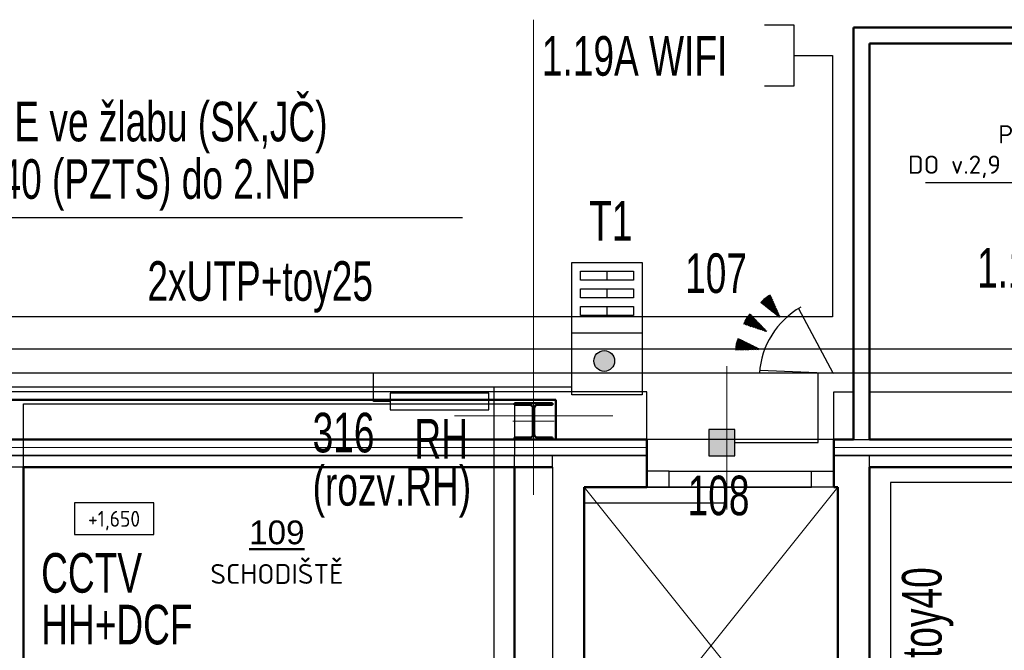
# Model space of a CAD drawing. Header units: millimetres. Extents: x -102634 to 407724, y -68883 to 155589.
# Tile 37 of 80: x 94200 to 100416, y 67478 to 71458. Entities that reach past the tile are written whole.
import ezdxf
from ezdxf.enums import TextEntityAlignment as Align
from ezdxf.lldxf.tags import DXFTag

# ---------------------------------------------------------------- set-up
doc = ezdxf.new("R2010")
doc.units = ezdxf.units.MM
doc.header["$LTSCALE"] = 20
for name, color, linetype in [('_CCTV', 6, 'Continuous'), ('_el.vrátný', 4, 'Continuous'), ('_EZS', 5, 'Continuous'), ('_hodiny', 1, 'Continuous'), ('_SK popis', 3, 'Continuous'), ('_strukturka', 3, 'Continuous'), ('_trasy', 34, 'Continuous')]:
    doc.layers.add(name, color=color, linetype=linetype)
for name, color, linetype, lineweight in [('CKDVERE_', 7, 'Continuous', 25), ('CKDVERE_OSY', 8, 'Continuous', 18), ('CKDVERE_PRAH', 7, 'Continuous', 25), ('CKDVERE_ZARUBNE_RAM', 7, 'Continuous', 25), ('CKIZOLACE', 7, 'Continuous', 18), ('CKPOPISM', 7, 'Continuous', 50), ('CKPOPISM_POPIS', 3, 'Continuous', 25), ('CKRASTR', 7, 'DASHDOT', 18), ('CKSCHODY_NADROVINOU', 7, 'DĚLICÍ', 25), ('CKSTENY_NADROVINOU', 7, 'DASHDOT', 25), ('CKSTENY_PODROVINOU', 7, 'Continuous', 25), ('CKSTENY_REZ', 7, 'Continuous', 50), ('CKTEXTY_MALE', 8, 'Continuous', 18), ('CSPROFILY_OSY', 9, 'DASHDOT', 18), ('CSPROFILY_REZY', 7, 'Continuous', 50), ('IN_C_TENKA', 7, 'Continuous', 18)]:
    doc.layers.add(name, color=color, linetype=linetype, lineweight=lineweight)
doc.layers.add('CKKOTY_VYS', color=8, linetype='Continuous', lineweight=25, plot=False)
doc.styles.add('Arial', font='arial.ttf', dxfattribs={"width": 0.8})
doc.styles.add('ISO', font='isocp.shx')
doc.styles.add('ROMANS', font='ic-romans.shx', dxfattribs={"width": 0.8})
doc.styles.get("Standard").update_dxf_attribs({"font": 'isocpeur.ttf'})
tags = doc.linetypes.add('DASHDOT', pattern=[25.4, 12.7, -6.35, 0, -6.35]).pattern_tags.tags
tags[10:11] = [DXFTag(74, 4), DXFTag(75, 0), DXFTag(340, '0'), DXFTag(46, 0.0), DXFTag(50, 0.0), DXFTag(44, 0.0), DXFTag(45, 0.0)]
tags[8:9] = [DXFTag(74, 4), DXFTag(75, 0), DXFTag(340, '0'), DXFTag(46, 0.0), DXFTag(50, 0.0), DXFTag(44, 0.0), DXFTag(45, 0.0)]
tags[6:7] = [DXFTag(74, 4), DXFTag(75, 0), DXFTag(340, '0'), DXFTag(46, 0.0), DXFTag(50, 0.0), DXFTag(44, 0.0), DXFTag(45, 0.0)]
tags[4:5] = [DXFTag(74, 4), DXFTag(75, 0), DXFTag(340, '0'), DXFTag(46, 0.0), DXFTag(50, 0.0), DXFTag(44, 0.0), DXFTag(45, 0.0)]
tags = doc.linetypes.add('DĚLICÍ', pattern=[31.75, 12.7, -6.35, 0, -6.35, 0, -6.35]).pattern_tags.tags
tags[14:15] = [DXFTag(74, 4), DXFTag(75, 0), DXFTag(340, '0'), DXFTag(46, 0.0), DXFTag(50, 0.0), DXFTag(44, 0.0), DXFTag(45, 0.0)]
tags[12:13] = [DXFTag(74, 4), DXFTag(75, 0), DXFTag(340, '0'), DXFTag(46, 0.0), DXFTag(50, 0.0), DXFTag(44, 0.0), DXFTag(45, 0.0)]
tags[10:11] = [DXFTag(74, 4), DXFTag(75, 0), DXFTag(340, '0'), DXFTag(46, 0.0), DXFTag(50, 0.0), DXFTag(44, 0.0), DXFTag(45, 0.0)]
tags[8:9] = [DXFTag(74, 4), DXFTag(75, 0), DXFTag(340, '0'), DXFTag(46, 0.0), DXFTag(50, 0.0), DXFTag(44, 0.0), DXFTag(45, 0.0)]
tags[6:7] = [DXFTag(74, 4), DXFTag(75, 0), DXFTag(340, '0'), DXFTag(46, 0.0), DXFTag(50, 0.0), DXFTag(44, 0.0), DXFTag(45, 0.0)]
tags[4:5] = [DXFTag(74, 4), DXFTag(75, 0), DXFTag(340, '0'), DXFTag(46, 0.0), DXFTag(50, 0.0), DXFTag(44, 0.0), DXFTag(45, 0.0)]
doc.linetypes.add('IZOLACE_POLYSTYREN_PENOVY', pattern='A,0.001,[228,CADKON.SHX,S=0.1,R=0,X=0,Y=0],-2', length=2.001)
doc.dimstyles.new('CADKON$7', dxfattribs={"dimscale": 100, "dimtxt": 2.5, "dimasz": 2.5, "dimexe": 1.8, "dimexo": 5, "dimgap": 0.6, "dimtad": 1, "dimrnd": 1, "dimtxsty": 'Standard', "dimblk1": 'OBLIQUE', "dimblk2": 'OBLIQUE', "dimsah": 1, "dimcen": 2.5, "dimadec": 1, "dimazin": 2, "dimtfac": 1, "dimtdec": 4, "dimtix": 1, "dimtmove": 0, "dimatfit": 3, "dimldrblk": 'DOTSMALL', "dimfxl": 5, "dimfxlon": 1, "dimtfill": 1, "dimtolj": 1, "dimarcsym": 0})

# ---------------------------------------------------------------- blocks, each defined once
blk = doc.blocks.new('magnet')
at = {"layer": '_EZS'}
blk.add_hatch(color=256, dxfattribs=at).paths.add_polyline_path([(0, -0.0825), (0.165, -0.0825), (0.165, 0.0825), (0, 0.0825)])
blk.add_hatch(color=256, dxfattribs=at).paths.add_polyline_path([(0, -0.0825), (0.165, -0.0825), (0.165, 0.0825), (0, 0.0825)])
blk.add_hatch(color=256, dxfattribs=at).paths.add_polyline_path([(0, -0.0825), (0.165, -0.0825), (0.165, 0.0825), (0, 0.0825)])
blk.add_lwpolyline([(0, -0.0825), (0.165, -0.0825), (0.165, 0.0825), (0, 0.0825)], close=True, dxfattribs=at)
blk.add_lwpolyline([(0, -0.0825), (0.165, -0.0825), (0.165, 0.0825), (0, 0.0825)], close=True, dxfattribs=at)
blk.add_lwpolyline([(0, -0.0825), (0.165, -0.0825), (0.165, 0.0825), (0, 0.0825)], close=True, dxfattribs=at)
blk = doc.blocks.new('PIR')
at = {"linetype": 'Continuous'}
for p, q in [((401.1, 229.2), (0, 0)), ((608.8, 186.7), (531.5, 158.6)), ((607, 190.2), (544.6, 167.5)), ((605.2, 193.6), (557.6, 176.2)), ((603.2, 196.9), (570.7, 185)), ((593.8, 130.2), (573.2, 186.7)), ((597.7, 130.6), (576.5, 189)), ((601.6, 131), (579.7, 191.1)), ((605.5, 131.5), (583, 193.4)), ((601.2, 200.2), (583.7, 193.9)), ((609.4, 131.9), (586.3, 195.5)), ((613.3, 132.2), (589.5, 197.8)), ((617.3, 132.7), (592.8, 200)), ((621.2, 133.1), (596, 202.2)), ((599.1, 203.5), (596.8, 202.7)), ((624, 136.4), (600.3, 201.4)), ((616.3, 169.2), (475.5, 117.9)), ((615, 172.7), (479.3, 123.3)), ((484.1, 118.7), (481.8, 125)), ((488, 119.2), (485.1, 127.2)), ((491.9, 119.6), (488.3, 129.4)), ((617.6, 165.5), (491.1, 119.5)), ((495.9, 120), (491.6, 131.7)), ((613.6, 176.3), (492.4, 132.2)), ((499.7, 120.4), (494.9, 133.8)), ((503.7, 120.8), (498.1, 136.1)), ((507.6, 121.2), (501.4, 138.2)), ((511.5, 121.6), (504.6, 140.5)), ((612.1, 179.8), (505.4, 141)), ((618.7, 161.8), (506.8, 121.2)), ((515.4, 122.1), (508, 142.7)), ((519.4, 122.4), (511.2, 144.8)), ((523.2, 122.9), (514.4, 147.1)), ((527.2, 123.3), (517.7, 149.3)), ((610.5, 183.3), (518.5, 149.8)), ((531.1, 123.7), (521, 151.5)), ((619.8, 158.2), (522.5, 122.8)), ((535, 124.1), (524.3, 153.7)), ((539, 124.5), (527.5, 155.9)), ((542.8, 124.9), (530.7, 158.1)), ((546.8, 125.3), (534.1, 160.3)), ((550.7, 125.7), (537.3, 162.5)), ((620.7, 154.5), (538.1, 124.4)), ((554.6, 126.1), (540.6, 164.7)), ((558.5, 126.6), (543.8, 166.9)), ((562.5, 127), (547.1, 169.1)), ((566.3, 127.3), (550.4, 171.3)), ((570.3, 127.8), (553.6, 173.5)), ((621.6, 150.7), (553.8, 126.1)), ((574.2, 128.2), (556.9, 175.7)), ((578.1, 128.6), (560.2, 178)), ((582, 129), (563.4, 180.1)), ((585.9, 129.4), (566.7, 182.3)), ((622.4, 146.9), (569.5, 127.7)), ((589.8, 129.8), (569.9, 184.5)), ((623.1, 143.1), (585.1, 129.3)), ((623.6, 139.3), (600.8, 131)), ((618, 164), (613.5, 176.5)), ((624.2, 135.4), (616.4, 132.6)), ((476.2, 118), (475.3, 120.6)), ((480.2, 118.4), (478.5, 122.8)), ((0, 0), (401.1, -229.2)), ((498.8, -1.6), (498.8, 1.3)), ((502.6, -2.5), (502.6, 2.2)), ((647.9, 2.4), (503.5, 2.4)), ((506.4, -3.5), (506.4, 3.2)), ((510.2, -4.5), (510.2, 4.1)), ((514.1, -5.4), (514.1, 5.1)), ((517.9, -6.4), (517.9, 6)), ((647.8, 6.2), (518.8, 6.2)), ((521.7, -7.3), (521.7, 7)), ((525.5, -8.3), (525.5, 8)), ((529.3, -9.2), (529.3, 8.9)), ((533.2, -10.2), (533.2, 9.9)), ((647.6, 10.1), (534.1, 10.1)), ((537, -11.1), (537, 10.8)), ((540.8, -12.1), (540.8, 11.8)), ((544.6, -13.1), (544.6, 12.7)), ((548.4, -14), (548.4, 13.7)), ((647.3, 13.9), (549.3, 13.9)), ((552.3, -15), (552.3, 14.6)), ((556.1, -15.9), (556.1, 15.6)), ((559.9, -16.9), (559.9, 16.6)), ((563.7, -17.8), (563.7, 17.5)), ((646.9, 17.7), (564.6, 17.7)), ((567.5, -18.8), (567.5, 18.5)), ((571.4, -19.7), (571.4, 19.4)), ((575.2, -20.7), (575.2, 20.4)), ((579, -21.6), (579, 21.3)), ((646.4, 21.5), (579.9, 21.5)), ((582.8, -22.6), (582.8, 22.3)), ((586.6, -23.6), (586.6, 23.2)), ((590.5, -24.5), (590.5, 24.2)), ((594.3, -25.5), (594.3, 25.1)), ((645.8, 25.3), (595.2, 25.3)), ((598.1, -26.4), (598.1, 26.1)), ((601.9, -27.4), (601.9, 27.1)), ((605.8, -28.3), (605.8, 28)), ((609.6, -29.3), (609.6, 29)), ((645.1, 29.2), (610.5, 29.2)), ((613.4, -30.2), (613.4, 29.9)), ((617.2, -31.2), (617.2, 30.9)), ((621, -32.2), (621, 31.8)), ((624.9, -33.1), (624.9, 32.8)), ((644.3, 33), (625.7, 33)), ((628.7, -34.1), (628.7, 33.7)), ((632.5, -35), (632.5, 34.7)), ((636.3, -36), (636.3, 35.7)), ((640.1, -36.9), (640.1, 36.6)), ((643.4, 36.8), (641, 36.8)), ((644, -34.8), (644, 34.4)), ((647.8, -6.8), (647.8, 6.4)), ((647.9, -1.4), (498, -1.4)), ((647.8, -5.2), (513.2, -5.2)), ((647.6, -9), (528.5, -9)), ((647.4, -12.9), (543.8, -12.9)), ((647, -16.7), (559.1, -16.7)), ((646.6, -20.5), (574.4, -20.5)), ((646.1, -24.3), (589.6, -24.3)), ((645.4, -28.1), (604.9, -28.1)), ((644.6, -32), (620.2, -32)), ((643.7, -35.8), (635.5, -35.8)), ((476.2, -118.3), (475.3, -121)), ((616.3, -169.5), (475.5, -118.2)), ((480.2, -118.7), (478.5, -123.2)), ((615, -173.1), (479.3, -123.7)), ((484.1, -119.1), (481.8, -125.4)), ((488, -119.5), (485.1, -127.6)), ((491.9, -120), (488.3, -129.8)), ((617.6, -165.9), (491.1, -119.8)), ((495.9, -120.3), (491.6, -132)), ((499.7, -120.8), (494.9, -134.2)), ((503.7, -121.2), (498.1, -136.4)), ((507.6, -121.5), (501.4, -138.6)), ((511.5, -122), (504.6, -140.8)), ((618.7, -162.2), (506.8, -121.5)), ((515.4, -122.4), (508, -143)), ((519.4, -122.8), (511.2, -145.2)), ((523.2, -123.2), (514.4, -147.4)), ((527.2, -123.6), (517.7, -149.6)), ((531.1, -124), (521, -151.9)), ((619.8, -158.5), (522.5, -123.1)), ((613.6, -176.6), (492.4, -132.5)), ((612.1, -180.2), (505.4, -141.3)), ((610.5, -183.6), (518.5, -150.1)), ((535, -124.4), (524.3, -154)), ((539, -124.9), (527.5, -156.2)), ((542.8, -125.2), (530.7, -158.4)), ((608.8, -187.1), (531.5, -159)), ((546.8, -125.7), (534.1, -160.6)), ((550.7, -126.1), (537.3, -162.9)), ((620.7, -154.8), (538.1, -124.8)), ((554.6, -126.5), (540.6, -165)), ((558.5, -126.9), (543.8, -167.3)), ((607, -190.5), (544.6, -167.8)), ((562.5, -127.3), (547.1, -169.5)), ((566.3, -127.7), (550.4, -171.7)), ((570.3, -128.1), (553.6, -173.9)), ((621.6, -151.1), (553.8, -126.4)), ((574.2, -128.5), (556.9, -176)), ((605.2, -193.9), (557.6, -176.6)), ((578.1, -128.9), (560.2, -178.3)), ((582, -129.4), (563.4, -180.5)), ((585.9, -129.8), (566.7, -182.7)), ((622.4, -147.3), (569.5, -128)), ((589.8, -130.1), (569.9, -184.9)), ((603.2, -197.2), (570.7, -185.4)), ((593.8, -130.6), (573.2, -187.1)), ((597.7, -131), (576.5, -189.3)), ((601.6, -131.4), (579.7, -191.5)), ((605.5, -131.8), (583, -193.7)), ((623.1, -143.5), (585.1, -129.7)), ((609.4, -132.2), (586.3, -195.9)), ((613.3, -132.6), (589.5, -198.1)), ((617.3, -133), (592.8, -200.3)), ((621.2, -133.5), (596, -202.5)), ((624, -136.8), (600.3, -201.8)), ((623.6, -139.6), (600.8, -131.3)), ((618, -164.3), (613.5, -176.8)), ((624.2, -135.7), (616.4, -132.9)), ((601.2, -200.6), (583.7, -194.2)), ((599.1, -203.9), (596.8, -203))]:
    blk.add_line(p, q, dxfattribs=at)
for centre, major_axis, start_param, end_param in [((-58.7, 1.3), (364.7, 364.7), 5.004228, 5.997081), ((472.4, 118), (-108.1, 108.1), 4.027836, 4.524277), ((495.1, -0.2), (108.1, 108.1), 5.249567, 5.746007), ((472.4, -118.4), (108.1, 108.1), 4.900501, 5.396942)]:
    blk.add_ellipse(centre, major_axis=major_axis, ratio=1, start_param=start_param, end_param=end_param, dxfattribs=at)
blk = doc.blocks.new('*U632')
at = {"color": 0, "linetype": 'ByBlock', "lineweight": -2}
blk.add_lwpolyline([(-5, -2), (5, -2), (5, 2), (-5, 2), (-5, -2)], dxfattribs=at)
blk = doc.blocks.new('CK_S_EXT_HEAHEA240')
at = {"transparency": 33554687}
for p, q in [((-120, 115), (120, 115)), ((-120, 115), (-120, 103)), ((-120, 103), (-24.75, 103)), ((-3.75, -82), (-3.75, 82)), ((3.75, -82), (3.75, 82)), ((120, 103), (24.75, 103)), ((120, 115), (120, 103)), ((-120, -115), (-120, -103)), ((-120, -103), (-24.75, -103)), ((-120, -115), (120, -115)), ((120, -103), (24.75, -103)), ((120, -115), (120, -103))]:
    blk.add_line(p, q, dxfattribs=at)
for centre, start, end in [((-24.75, 82), 0, 90), ((24.75, 82), 90, 180), ((-24.75, -82), 270, 0), ((24.75, -82), 180, 270)]:
    blk.add_arc(centre, 21, start, end, dxfattribs=at)
blk = doc.blocks.new('_OBLIQUE')
at = {"color": 0, "linetype": 'ByBlock', "transparency": 33554687}
blk.add_line((-0.5, -0.5), (0.5, 0.5), dxfattribs=at)
blk = doc.blocks.new('CKBL2032316081219')
blk = doc.blocks.new('SK1_stěna')
for p, q in [((428.9, 191.6), (240.6, 191.6)), ((240.6, 191.6), (240.6, -191.6)), ((240.6, 0), (0, 0)), ((240.6, -191.6), (428.9, -191.6))]:
    blk.add_line(p, q)

msp = doc.modelspace()

# ---------------------------------------------------------------- hatches: boundary and pattern name
at = {"layer": '_el.vrátný'}
h = msp.add_hatch(color=256, dxfattribs=at)
edge = h.paths.add_edge_path()
edge.add_arc((97890.5, 69303.9), 65.6, 0, 360)

# ---------------------------------------------------------------- linework, layer by layer
at = {"layer": '_CCTV'}
msp.add_line((103114.7, 69378.9), (61928.5, 69378.9), dxfattribs=at)
at = {"layer": '_el.vrátný'}
for p, q in [((97685.4, 69138.3), (94099.8, 69138.3)), ((97194.3, 69138.3), (97194.3, 66185.4))]:
    msp.add_line(p, q, dxfattribs=at)
for points in [[(98130.9, 69090.4), (97685.4, 69090.4), (97685.4, 69925.7), (98130.9, 69925.7)], [(98130.9, 69090.4), (97685.4, 69090.4), (97685.4, 69925.7), (98130.9, 69925.7)], [(98075.2, 69814.4), (97741.1, 69814.4), (97741.1, 69870.1), (98075.2, 69870.1)], [(98075.2, 69814.4), (97741.1, 69814.4), (97741.1, 69870.1), (98075.2, 69870.1)], [(98075.2, 69703), (97741.1, 69703), (97741.1, 69758.7), (98075.2, 69758.7)], [(98075.2, 69703), (97741.1, 69703), (97741.1, 69758.7), (98075.2, 69758.7)], [(98075.2, 69591.6), (97741.1, 69591.6), (97741.1, 69647.3), (98075.2, 69647.3)], [(98075.2, 69591.6), (97741.1, 69591.6), (97741.1, 69647.3), (98075.2, 69647.3)]]:
    msp.add_lwpolyline(points, close=True, dxfattribs=at)
for points in [[(97908.1, 69814.4), (97908.1, 69870.1)], [(97908.1, 69814.4), (97908.1, 69870.1)], [(97908.1, 69703), (97908.1, 69758.7)], [(97908.1, 69703), (97908.1, 69758.7)], [(97908.1, 69591.6), (97908.1, 69647.3)], [(97908.1, 69591.6), (97908.1, 69647.3)], [(98130.9, 69480.2), (97685.4, 69480.2)], [(98130.9, 69480.2), (97685.4, 69480.2)]]:
    msp.add_lwpolyline(points, dxfattribs=at)
at = {"layer": '_el.vrátný', "color": 241}
msp.add_lwpolyline([(97162.6, 68996), (97162.6, 69100.1), (96538.5, 69100.1), (96538.5, 68996)], close=True, dxfattribs=at)
at = {"layer": '_el.vrátný'}
msp.add_circle((97890.5, 69303.9), 65.6, dxfattribs=at)
at = {"layer": '_EZS'}
for p, q in [((103208.7, 69227.1), (61794.3, 69227.1)), ((96434.1, 69048), (96434.1, 69227.1)), ((99242, 68788.5), (99242, 69227.1)), ((96538.5, 69048), (96434.1, 69048)), ((98715.2, 68788.5), (99242, 68788.5))]:
    msp.add_line(p, q, dxfattribs=at)
at = {"layer": '_strukturka'}
for p, q in [((99331.1, 71231.4), (99331.1, 69582.4)), ((99331.1, 69582.4), (62076.3, 69582.4)), ((102961.8, 68536.5), (99697.4, 68536.5)), ((99697.4, 68536.5), (99697.4, 64016.8))]:
    msp.add_line(p, q, dxfattribs=at)
at = {"layer": '_trasy'}
msp.add_line((92962.3, 70208.8), (96996.2, 70208.8), dxfattribs=at)
at = {"layer": 'CKDVERE_'}
msp.add_line((97764.4, 68408.2), (98664.4, 68408.2), dxfattribs=at)
at = {"layer": 'CKDVERE_OSY'}
msp.add_line((98664.4, 69271.7), (98664.4, 68367.2), dxfattribs=at)
at = {"layer": 'CKDVERE_PRAH'}
for p, q in [((98299.4, 68608.2), (99199.4, 68608.2)), ((98299.4, 68508.2), (99199.4, 68508.2))]:
    msp.add_line(p, q, dxfattribs=at)
at = {"layer": 'CKDVERE_ZARUBNE_RAM'}
for p, q in [((98299.4, 68608.2), (98159.4, 68608.2)), ((98159.4, 68608.2), (98159.4, 68508.2)), ((98299.4, 68508.2), (98299.4, 68608.2)), ((99199.4, 68508.2), (99199.4, 68608.2)), ((99199.4, 68608.2), (99339.4, 68608.2)), ((99339.4, 68608.2), (99339.4, 68508.2)), ((98159.4, 68508.2), (98299.4, 68508.2)), ((99339.4, 68508.2), (99199.4, 68508.2))]:
    msp.add_line(p, q, dxfattribs=at)
at = {"layer": 'CKIZOLACE', "linetype": 'IZOLACE_POLYSTYREN_PENOVY', "ltscale": 5}
for points in [[(86724.4, 68758.2), (98159.4, 68758.2)], [(99339.4, 68758.2), (103664.4, 68758.2)]]:
    msp.add_lwpolyline(points, dxfattribs=at)
at = {"layer": 'CKRASTR'}
for p, q in [((97444.4, 68458.2), (97444.4, 71458.2)), ((96944.4, 68958.2), (97944.4, 68958.2))]:
    msp.add_line(p, q, dxfattribs=at)
at = {"layer": 'CKSCHODY_NADROVINOU', "linetype": 'DASHDOT'}
for points in [[(94224.4, 66748), (94224.4, 69033.2), (97324.4, 69033.2), (97324.4, 68708.2)], [(97324.4, 68633.2), (97324.4, 64433.2), (97324.4, 64433.1)]]:
    msp.add_lwpolyline(points, dxfattribs=at)
at = {"layer": 'CKSTENY_NADROVINOU'}
msp.add_line((99339.4, 68808.2), (98159.4, 68808.2), dxfattribs=at)
at = {"layer": 'CKSTENY_PODROVINOU'}
for p, q in [((98159.4, 69108.2), (61624.4, 69108.2)), ((98159.4, 68808.2), (98159.4, 69108.2)), ((99339.4, 68808.2), (99339.4, 69108.2)), ((99339.4, 69108.2), (99464.4, 69108.2)), ((99564.4, 69108.2), (103264.4, 69108.2)), ((86724.4, 68808.2), (98159.4, 68808.2)), ((98159.4, 68808.2), (98159.4, 68708.2)), ((99339.4, 68808.2), (99339.4, 68708.2)), ((99339.4, 68808.2), (103664.4, 68808.2)), ((86724.4, 68708.2), (98159.4, 68708.2)), ((97564.4, 68708.2), (87054.4, 68708.2)), ((97324.4, 68633.2), (97324.4, 68708.2)), ((98159.4, 68708.2), (97564.4, 68708.2)), ((97564.4, 68633.2), (97564.4, 68708.2)), ((99464.4, 68708.2), (99339.4, 68708.2)), ((99339.4, 68708.2), (103664.4, 68708.2)), ((103334.4, 68708.2), (99464.4, 68708.2)), ((99564.4, 68633.2), (99564.4, 68708.2)), ((94224.4, 68633.2), (94124.4, 68633.2)), ((97564.4, 68633.2), (97564.4, 66308.2)), ((99339.4, 68508.2), (98159.4, 68508.2))]:
    msp.add_line(p, q, dxfattribs=at)
at = {"layer": 'CKSTENY_PODROVINOU', "color": 0, "linetype": 'Continuous'}
msp.add_line((99464.4, 68808.2), (99564.4, 68808.2), dxfattribs=at)
at = {"layer": 'CKSTENY_REZ'}
for p, q in [((99464.4, 68808.2), (99464.4, 71408.2)), ((99464.4, 71408.2), (103564.4, 71408.2)), ((99564.4, 68808.2), (99564.4, 71308.2)), ((99564.4, 71308.2), (103564.4, 71308.2)), ((91304.4, 69058.2), (97584.4, 69058.2)), ((97584.4, 68808.2), (97584.4, 69058.2)), ((61324.4, 68808.2), (98159.4, 68808.2)), ((98159.4, 68708.2), (98159.4, 68808.2)), ((99339.4, 68808.2), (99464.4, 68808.2)), ((99339.4, 68708.2), (99339.4, 68808.2)), ((99564.4, 68808.2), (103564.4, 68808.2)), ((98159.4, 68708.2), (98159.4, 68508.2)), ((99339.4, 68708.2), (99339.4, 68508.2)), ((94224.4, 68633.2), (94224.4, 66463.2)), ((94224.4, 68633.2), (97564.4, 68633.2)), ((97324.4, 66308.2), (97324.4, 68633.2)), ((99564.4, 68633.2), (103334.4, 68633.2)), ((99564.4, 66308.2), (99564.4, 68633.2)), ((97764.4, 68508.2), (97764.4, 66508.2)), ((97764.4, 68508.2), (98159.4, 68508.2)), ((99339.4, 68508.2), (99364.4, 68508.2)), ((99364.4, 66508.2), (99364.4, 68508.2))]:
    msp.add_line(p, q, dxfattribs=at)
at = {"layer": 'CSPROFILY_OSY'}
for p, q in [((97444.4, 69048.2), (97444.4, 68798.2)), ((97574.4, 68923.2), (97314.4, 68923.2))]:
    msp.add_line(p, q, dxfattribs=at)
at = {"layer": 'IN_C_TENKA'}
for p, q in [((97764.4, 68508.2), (99364.4, 66508.2)), ((99364.4, 68508.2), (97764.4, 66508.2))]:
    msp.add_line(p, q, dxfattribs=at)

# ---------------------------------------------------------------- block references
at = {"layer": '_EZS', "rotation": 147.8227827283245}
msp.add_blockref('PIR', (99336.1, 69226.5), dxfattribs=at)
at = {"layer": '_EZS', "xscale": 1000, "yscale": 1000, "zscale": 1000}
msp.add_blockref('magnet', (98550.2, 68788.5), dxfattribs=at)
at = {"layer": '_strukturka', "rotation": 180}
msp.add_blockref('SK1_stěna', (99331.1, 71231.4), dxfattribs=at)
at = {"layer": 'CKKOTY_VYS'}
ref = msp.add_blockref('*U632', (94796.1, 68307.7), dxfattribs=dict(at, xscale=50, yscale=50, zscale=50))
ref.add_attrib('Výška', '+1,650', dxfattribs={"layer": '0', "color": 0, "linetype": 'ByBlock', "lineweight": -2, "height": 100, "style": 'ISO'}).set_placement((94796.1, 68307.7), align=Align.MIDDLE_CENTER)
at = {"layer": 'CKPOPISM'}
ref = msp.add_blockref('CKBL2032316081219', (95823.5, 67897), dxfattribs=at)
ref.add_attrib('CISLO', '%%U109', dxfattribs={"height": 150, "style": 'Arial'}).set_placement((95823.5, 68147), align=Align.CENTER)
ref.add_attrib('JMENO', 'SCHODIŠTĚ', dxfattribs={"layer": 'CKPOPISM_POPIS', "height": 125}).set_placement((95823.5, 67897), align=Align.CENTER)
at = {"layer": 'CSPROFILY_REZY', "rotation": 180}
msp.add_blockref('CK_S_EXT_HEAHEA240', (97444.4, 68923.2), dxfattribs=at)

# ---------------------------------------------------------------- texts
at = {"layer": '_CCTV', "style": 'ROMANS', "width": 0.7}
for s, p in [('2xUTP+toy25', (95006.6, 69683.7)), ('CCTV', (94335.8, 67841.4))]:
    msp.add_text(s, height=250, dxfattribs=at).set_placement(p)
at = {"layer": '_el.vrátný', "style": 'ROMANS', "width": 0.7}
msp.add_text('T1', height=250, dxfattribs=at).set_placement((97795.5, 70063))
at = {"layer": '_el.vrátný', "color": 241, "style": 'ROMANS', "width": 0.7}
msp.add_text('RH', height=250, dxfattribs=at).set_placement((96692.4, 68687.9))
at = {"layer": '_EZS', "color": 34, "style": 'ROMANS', "width": 0.7}
msp.add_text('5xFTP+toy40 (PZTS) do 2.NP', height=250, dxfattribs=at).set_placement((92941.1, 70327.5))
at = {"layer": '_EZS', "style": 'ROMANS', "width": 0.7}
for s, p in [('107', (98401, 69733.2)), ('316', (96049.6, 68726.9)), ('(rozv.RH)', (96049.6, 68390.9)), ('108', (98416.9, 68330.1))]:
    msp.add_text(s, height=250, dxfattribs=at).set_placement(p)
at = {"layer": '_hodiny', "style": 'ROMANS', "width": 0.7}
msp.add_text('HH+DCF', height=250, dxfattribs=at).set_placement((94335.8, 67515))
at = {"layer": '_SK popis', "style": 'ROMANS', "width": 0.7}
for s, p in [('1.19A WIFI', (97496.9, 71104.6)), ('1.18AB', (100244.3, 69767))]:
    msp.add_text(s, height=250, dxfattribs=at).set_placement(p)
at = {"layer": '_SK popis', "color": 34, "style": 'ROMANS', "width": 0.7}
msp.add_text('100xUTP+JE ve žlabu (SK,JČ)', height=250, dxfattribs=at).set_placement((92937.7, 70690.3))
at = {"layer": '_SK popis', "style": 'ROMANS', "width": 0.7}
msp.add_text('6xUTP+toy40', height=250, rotation=90, dxfattribs=at).set_placement((100019.9, 66577.4))
at = {"layer": 'CKTEXTY_MALE', "insert": (102097.5, 70458.6), "char_height": 115, "attachment_point": 9}
msp.add_mtext('PROTIPOŽÁRNÍ NÁSTŘIK\\PDO v.2,9 m PRO ODOLNOST R30', dxfattribs=at)

# ---------------------------------------------------------------- leaders
at = {"layer": 'CKTEXTY_MALE', "annotation_type": 0, "has_hookline": 1, "hookline_direction": 1, "text_width": 2179.2}
msp.add_leader([(103443.2, 69024), (102227.5, 70428.6), (102127.5, 70428.6)], dimstyle='CADKON$7', override={"dimscale": 50, "dimtxt": 2.3, "dimasz": 2, "dimfxl": 1, "dimfxlon": 0}, dxfattribs=at)

doc.saveas('drawing.dxf')
